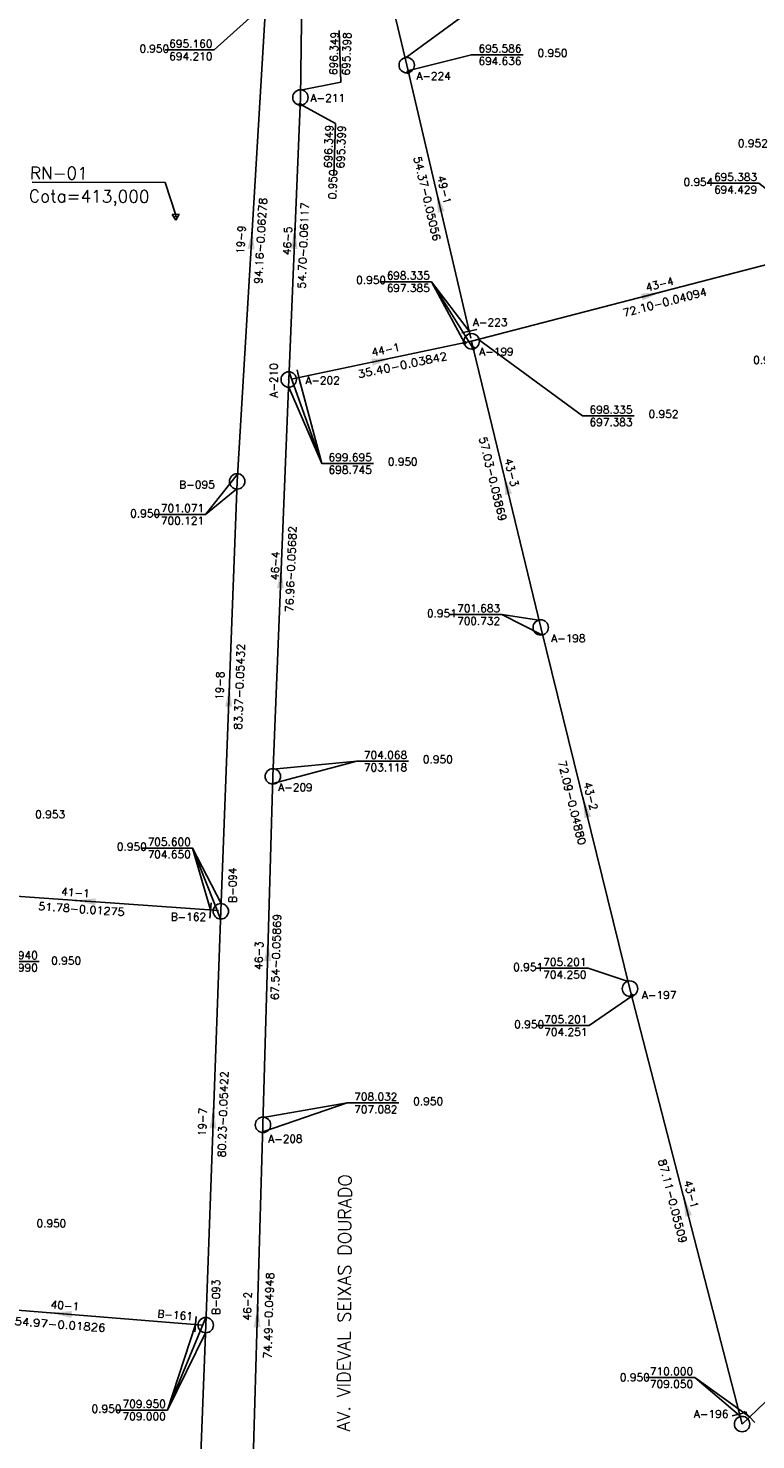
# Model space of a CAD drawing. Extents: x 197221 to 199539, y 8705820 to 8707465.
# Tile 16 of 33: x 197908 to 198049, y 8706363 to 8706637. Entities that reach past the tile are written whole.
import ezdxf
from ezdxf.enums import TextEntityAlignment as Align

# ---------------------------------------------------------------- set-up
doc = ezdxf.new("R2010")
doc.units = 0
doc.header["$LTSCALE"] = 5
doc.header["$MEASUREMENT"] = 0
doc.header["$PDSIZE"] = 0.3
doc.layers.get('0').update_dxf_attribs({"linetype": 'CONTINUOUS'})
for name, color, linetype in [('_RN', 3, 'CONTINUOUS'), ('ESTACAO', 5, 'CONTINUOUS'), ('LIDER', 21, 'CONTINUOUS'), ('NUMEROTRECHO', 24, 'CONTINUOUS'), ('NUMPV', 24, 'CONTINUOUS'), ('PL', 23, 'CONTINUOUS'), ('PV', 23, 'CONTINUOUS'), ('REDE', 20, 'CONTINUOUS'), ('SETA', 21, 'CONTINUOUS'), ('TEXTOPVS', 24, 'CONTINUOUS'), ('TEXTOTRECHO', 24, 'CONTINUOUS'), ('TXT_NRUA', 3, 'CONTINUOUS')]:
    doc.layers.add(name, color=color, linetype=linetype)
doc.layers.get('0').freeze()
doc.styles.add('AG2', font='romans.shx', dxfattribs={"height": 3})
doc.styles.add('GEOSIS', font='ROMANS.SHX')
doc.styles.add('ROMANS', font='romans.shx', dxfattribs={"width": 0.85})
doc.styles.get("Standard").update_dxf_attribs({"font": 'romans.shx'})

# ---------------------------------------------------------------- blocks, each defined once
blk = doc.blocks.new('Rn')
for points in [[(-0.75, -0.43), (0, 0.87)], [(0, 0.87), (0.75, -0.43)], [(-0.75, -0.43), (0.75, -0.43)]]:
    blk.add_lwpolyline(points)
blk.add_circle((0, 0), 0.122)
blk = doc.blocks.new('SETA')
blk.add_line((2, 0), (-2, 0))
blk.add_solid([(-2, -0.67), (-2, 0.67), (2, 0)])
blk = doc.blocks.new('PV')
blk.add_circle((0, 0), 1.49)
blk = doc.blocks.new('PL')
at = {"layer": 'PL'}
blk.add_line((2.01, 1.49), (2.01, -1.49), dxfattribs=at)
blk.add_circle((0, 0), 1.49, dxfattribs=at)
blk = doc.blocks.new('NODG')
at = {"const_width": 1}
blk.add_lwpolyline([(-0.5, 0, 1), (0.5, 0, 1)], format="xyb", close=True, dxfattribs=at)

msp = doc.modelspace()

# ---------------------------------------------------------------- linework, layer by layer
at = {"layer": '_RN'}
for p, q in [((197909.16, 8706607.14, -1132.51), (197934.87, 8706607.05, -1132.51)), ((197934.87, 8706607.05, -1132.51), (197936.92, 8706600.93))]:
    msp.add_line(p, q, dxfattribs=at)
at = {"layer": 'ESTACAO'}
for p in [(197994.25, 8706576.3, 698.33), (197958.82, 8706568.9, 699.69)]:
    msp.add_point(p, dxfattribs=at)
at = {"layer": 'LIDER'}
for p, q in [((197986.46, 8706587.85, 699.7), (197993.79, 8706578.25, 698.34)), ((197986.46, 8706587.85, 699.7), (197994.57, 8706574.94, 701.68)), ((197965.22, 8706552.63, 699.7), (197958.88, 8706570.3, 699.7)), ((197965.22, 8706552.63, 699.7), (197958.78, 8706567.52)), ((197942.72, 8706542.77, 701.07), (197948.78, 8706547.7)), ((198000.09, 8706523.36, 705.6), (198007.96, 8706519.39)), ((197972.04, 8706494.96, 704.07), (197955.73, 8706490.61)), ((197940.17, 8706478.12, 705.6), (197945.74, 8706467.36, 705.6)), ((197940.17, 8706478.12, 705.6), (197945.62, 8706464.37)), ((197970.16, 8706428.72, 708.03), (197953.81, 8706423.1)), ((197935.31, 8706369.22, 709.95), (197942.74, 8706387.18, 709.95)), ((197935.31, 8706369.22, 709.95), (197942.7, 8706384.18)), ((198037.46, 8706375.51, 710), (198048.08, 8706367.9, 710))]:
    msp.add_line(p, q, dxfattribs=at)
for points, elevation in [([(197954.36, 8706641.76), (197944.35, 8706632.75), (197934.86, 8706632.75)], 701.07), ([(197981.35, 8706631.17), (197995.53, 8706641.51), (198005.53, 8706641.51)], 695.59), ([(197961.1, 8706624.95), (197968.94, 8706626.53), (197968.6, 8706636.53)], 699.7), ([(197981.83, 8706628.69), (197994.22, 8706631.83), (198004.22, 8706631.83)], 698.34), ([(197961.02, 8706622.28), (197967.9, 8706618.5), (197967.56, 8706608.51)], 699.7), ([(198065.36, 8706594.85), (198049.86, 8706606.93), (198039.86, 8706606.93)], 695.38), ([(197992.88, 8706576.01), (197986.46, 8706587.85), (197976.46, 8706587.85)], 699.7), ([(197995.6, 8706576.65), (198015.73, 8706561.86), (198025.73, 8706561.86)], 698.34), ([(197960.78, 8706569.31), (197965.22, 8706552.63), (197975.22, 8706552.63)], 699.7), ([(197948.93, 8706550.56), (197942.72, 8706542.77), (197932.72, 8706542.77)], 701.07), ([(198007.26, 8706522.29), (198000.09, 8706523.36), (197990.09, 8706523.36)], 705.6), ([(197955.79, 8706493.4), (197972.04, 8706494.96), (197982.04, 8706494.96)], 704.07), ([(197943.68, 8706466.12), (197940.17, 8706478.12), (197930.17, 8706478.12)], 705.6), ([(197893.46, 8706468.24), (197900.51, 8706456.16), (197910.51, 8706456.16)], 708.95), ([(198024.58, 8706452.23), (198016.8, 8706454.82), (198006.8, 8706454.82)], 705.6), ([(198025.29, 8706449.39), (198016.99, 8706443.72), (198006.99, 8706443.72)], 705.6), ([(197953.87, 8706425.88), (197970.16, 8706428.72), (197980.16, 8706428.72)], 708.03), ([(197940.78, 8706385.81), (197935.31, 8706369.22), (197925.31, 8706369.22)], 709.95), ([(198046.16, 8706368.17), (198037.46, 8706375.51), (198028.02, 8706375.51)], 710)]:
    msp.add_lwpolyline(points, dxfattribs=dict(at, elevation=elevation))
at = {"layer": 'REDE'}
for p, q in [((197961.08, 8706623.55, 696.35), (197961.91, 8706683.18, 693.5)), ((197981.67, 8706629.81, 695.59), (197969.12, 8706683.22, 693.58)), ((197948.84, 8706549.16, 701.07), (197954.45, 8706643.16, 695.16)), ((197994.11, 8706576.88, 698.34), (197981.67, 8706629.81, 695.59)), ((197958.82, 8706568.9, 699.7), (197961.08, 8706623.55, 696.35)), ((197994.25, 8706576.3, 698.34), (198064.02, 8706594.48, 695.38)), ((197959.6, 8706569.03, 699.7), (197994.25, 8706576.3, 698.34)), ((198007.63, 8706520.86, 701.68), (197994.25, 8706576.3, 698.34)), ((197955.74, 8706492, 704.07), (197958.82, 8706568.9, 699.7)), ((197945.67, 8706465.86, 705.6), (197948.84, 8706549.16, 701.07)), ((198024.92, 8706450.87, 705.2), (198007.63, 8706520.86, 701.68)), ((197953.83, 8706424.48, 708.03), (197955.74, 8706492, 704.07)), ((197945.23, 8706466.01, 705.6), (197893.57, 8706469.64, 704.94)), ((197942.75, 8706385.68, 709.95), (197945.67, 8706465.86, 705.6)), ((198046.63, 8706366.51, 710), (198024.92, 8706450.87, 705.2)), ((197951.67, 8706350.03, 711.72), (197953.83, 8706424.48, 708.03)), ((198046.63, 8706366.51, 710), (198098.43, 8706416.12, 704)), ((197942.18, 8706385.7, 709.95), (197887.38, 8706390.09, 708.95)), ((197939.78, 8706309.41, 713.39), (197942.75, 8706385.68, 709.95))]:
    msp.add_line(p, q, dxfattribs=at)

# ---------------------------------------------------------------- block references
at = {"layer": '_RN', "xscale": 0.8979219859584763, "yscale": 0.8979219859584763, "zscale": 0.8979219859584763, "rotation": 183.3561931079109}
msp.add_blockref('Rn', (197936.94, 8706600.54), dxfattribs=at)
at = {"layer": 'LIDER', "xscale": 0.4, "yscale": 0.4, "zscale": 0.4}
for p in [(197981.99, 8706628.45, 698.34), (197961.02, 8706622.15, 699.7), (197992.88, 8706576.01, 699.7), (197994.57, 8706574.94, 701.68), (198025.27, 8706449.52, 710)]:
    msp.add_blockref('NODG', p, dxfattribs=at)
at = {"layer": 'PL'}
for p, rotation in [((197994.25, 8706576.3, 698.34), 103.2269996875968), ((197958.82, 8706568.9, 699.7), 11.85011914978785), ((197945.67, 8706465.86, 705.6), 175.9835229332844), ((197942.75, 8706385.68, 709.95), 175.4148286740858), ((198046.63, 8706366.51, 710), 43.76375570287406), ((198046.63, 8706366.51), 104.4322910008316)]:
    msp.add_blockref('PL', p, dxfattribs=dict(at, rotation=rotation))
at = {"layer": 'PV'}
for p, rotation in [((197981.67, 8706629.81), 42.36566180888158), ((197961.08, 8706623.55), 56.39078217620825), ((197994.25, 8706576.3), 5.730618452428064), ((197948.84, 8706549.16), 32.03191051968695), ((198007.63, 8706520.86, -3.52), 52.05462005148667), ((197955.74, 8706492), 67.53009284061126), ((198024.92, 8706450.87), 52.05462005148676), ((197953.83, 8706424.48), 71.65233847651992)]:
    msp.add_blockref('PV', p, dxfattribs=dict(at, rotation=rotation))
at = {"layer": 'SETA'}
for p, rotation in [((197987.89, 8706603.34), 103.2412507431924), ((197951.64, 8706596.16), 86.60026847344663), ((197959.95, 8706596.22), 87.6455371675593), ((198029.13, 8706585.39), 14.60555532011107), ((197976.92, 8706572.66), 11.8517551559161), ((198000.94, 8706548.58), 103.5878651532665), ((197957.28, 8706530.45), 87.71556756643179), ((197947.26, 8706507.51), 87.83364944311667), ((198016.28, 8706486.01), 103.8370620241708), ((197919.4, 8706467.83), 176.0078184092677), ((197954.78, 8706458.24), 88.39257619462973), ((197944.21, 8706425.77), 87.92576714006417), ((198035.78, 8706408.79), 104.4153200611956), ((197914.78, 8706387.9), 175.4390456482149), ((197952.75, 8706387.26), 88.35422596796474)]:
    msp.add_blockref('SETA', p, dxfattribs=dict(at, rotation=rotation))

# ---------------------------------------------------------------- texts
at = {"layer": '_RN', "style": 'AG2'}
for s, p in [('RN-01', (197908.68, 8706607.72, -1132.51)), ('Cota=413,000', (197908.5, 8706603.27, -1132.51))]:
    msp.add_text(s, height=2.4, rotation=359.749, dxfattribs=at).set_placement(p)
at = {"layer": 'NUMEROTRECHO', "style": 'ROMANS'}
for s, rotation, p in [('49-1', 283.2272, (197988.21, 8706605.47)), ('19-9', 86.5881, (197950.31, 8706595.94)), ('46-5', 87.6332, (197959.34, 8706595.75, -698)), ('43-4', 14.6035, (198030.86, 8706586.66)), ('44-1', 11.8501, (197977.75, 8706573.95)), ('43-3', 283.5737, (198001.25, 8706550.71)), ('46-4', 87.7033, (197956.97, 8706532.79)), ('19-8', 87.8213, (197946.22, 8706509.54)), ('43-2', 283.877, (198016.57, 8706488)), ('41-1', 355.9835, (197917.46, 8706468.76)), ('46-3', 88.3802, (197953.8, 8706457.26)), ('19-7', 87.9134, (197942.87, 8706425.01)), ('43-1', 284.4324, (198036.05, 8706410.83)), ('40-1', 355.4148, (197915.42, 8706388.73)), ('46-2', 88.3418, (197951.58, 8706389.33))]:
    msp.add_text(s, height=1.5, rotation=rotation, dxfattribs=at).set_placement(p, align=Align.CENTER)
at = {"layer": 'NUMPV', "style": 'ROMANS'}
for s, p in [('A-224', (197986.89, 8706626.97)), ('A-211', (197966.38, 8706622.71)), ('A-223', (197997.82, 8706579.25)), ('A-199', (197999.04, 8706573.56)), ('A-202', (197965.39, 8706567.97)), ('B-095', (197941.06, 8706547.8)), ('A-198', (198012.98, 8706518)), ('A-209', (197960.11, 8706489.14)), ('B-162', (197939.4, 8706464.04)), ('A-197', (198030.57, 8706448.88)), ('A-208', (197958.17, 8706421.03)), ('A-196', (198040.64, 8706367.72))]:
    msp.add_text(s, height=1.5, dxfattribs=at).set_placement(p, align=Align.CENTER)
for s, rotation, p in [('A-210', 90, (197956.68, 8706568.74)), ('B-094', 90, (197948.7, 8706470.93)), ('B-093', 90, (197945.48, 8706391.1)), ('B-161', 355.4148, (197936.76, 8706386.89))]:
    msp.add_text(s, height=1.5, rotation=rotation, dxfattribs=at).set_placement(p, align=Align.CENTER)
at = {"layer": 'TEXTOPVS', "style": 'ROMANS'}
for s, p in [('   0.950', (197931.11, 8706631.82)), (' 695.160', (197939.35, 8706632.75)), (' 695.586', (197999.22, 8706631.83)), ('   0.950', (198008.22, 8706630.97)), (' 694.210', (197939.35, 8706630.32)), (' 694.636', (197999.22, 8706629.4)), ('   0.952', (198047.05, 8706613.48)), (' 695.383', (198044.86, 8706606.93)), ('   0.954', (198036.48, 8706605.97)), (' 694.429', (198044.86, 8706604.5)), (' 698.335', (197981.46, 8706587.85)), ('   0.950', (197973.09, 8706586.99)), (' 697.385', (197981.46, 8706585.42)), ('   0.952', (198050, 8706571.48)), (' 698.335', (198020.73, 8706561.86)), ('   0.952', (198029.73, 8706561)), (' 697.383', (198020.73, 8706559.43)), (' 699.695', (197970.22, 8706552.63)), ('   0.950', (197979.22, 8706551.77)), (' 698.745', (197970.22, 8706550.2)), ('   0.950', (197929.34, 8706541.74)), (' 701.071', (197937.72, 8706542.77)), (' 700.121', (197937.72, 8706540.34)), ('   0.951', (197986.82, 8706522.38)), (' 701.683', (197995.09, 8706523.36)), (' 700.732', (197995.09, 8706520.93)), (' 704.068', (197977.04, 8706494.96)), ('   0.950', (197986.04, 8706494.1)), (' 703.118', (197977.04, 8706492.53)), ('   0.953', (197910.93, 8706483.46)), (' 705.600', (197935.17, 8706478.12)), ('   0.950', (197926.77, 8706477.19)), (' 704.650', (197935.17, 8706475.69)), (' 704.940', (197905.51, 8706456.16)), (' 703.990', (197905.51, 8706453.73)), ('   0.950', (197914.02, 8706455.1)), ('   0.951', (198003.53, 8706453.84)), (' 705.201', (198011.8, 8706454.82)), (' 704.250', (198011.8, 8706452.39)), ('   0.950', (198003.73, 8706442.74)), (' 705.201', (198011.99, 8706443.72)), (' 704.251', (198011.99, 8706441.29)), (' 708.032', (197975.16, 8706428.72)), (' 707.082', (197975.16, 8706426.29)), ('   0.950', (197984.16, 8706427.86)), ('   0.950', (197911.17, 8706404.18)), ('   0.950', (198024.18, 8706374.35)), (' 710.000', (198032.46, 8706375.51)), (' 709.050', (198032.46, 8706373.08)), ('   0.950', (197921.85, 8706368.26)), (' 709.950', (197930.31, 8706369.22)), (' 709.000', (197930.31, 8706366.79))]:
    msp.add_text(s, height=1.5, dxfattribs=at).set_placement(p, align=Align.BOTTOM_CENTER)
for s, p in [(' 696.349', (197968.77, 8706631.53)), (' 695.398', (197971.2, 8706631.45)), (' 696.349', (197967.73, 8706613.5)), (' 695.399', (197970.15, 8706613.42)), ('   0.950', (197968.49, 8706605))]:
    msp.add_text(s, height=1.5, rotation=88.0598, dxfattribs=at).set_placement(p, align=Align.BOTTOM_CENTER)
at = {"layer": 'TEXTOTRECHO'}
for s, rotation, width, p, p2 in [('54.37-0.05056   ', 283.2261, 0.906172, (197982.99, 8706611.92), (197987.57, 8706592.45)), ('94.16-0.06278   ', 86.589, 0.906168, (197953.63, 8706587.37), (197954.82, 8706607.34)), ('54.70-0.06117   ', 87.633, 0.906152, (197962.05, 8706586.47), (197962.87, 8706606.45)), ('72.10-0.04094   ', 14.6053, 0.906115, (198023.75, 8706581.04), (198043.1, 8706586.08)), ('35.40-0.03842   ', 11.7992, 0.955814, (197972.36, 8706569.16), (197993.01, 8706573.47)), ('57.03-0.05869   ', 283.5742, 0.906133, (197995.67, 8706557.6), (198000.37, 8706538.15)), ('76.96-0.05682   ', 87.7047, 0.906151, (197959.67, 8706523.77), (197960.47, 8706543.75)), ('83.37-0.05432   ', 87.8222, 0.906124, (197949.72, 8706500.98), (197950.48, 8706520.96)), ('72.09-0.04880   ', 283.875, 0.906129, (198010.96, 8706494.86), (198015.76, 8706475.44)), ('51.78-0.01275   ', 355.9836, 0.906245, (197910.27, 8706466.12), (197930.23, 8706464.72)), ('67.54-0.05869   ', 88.3813, 0.906193, (197956.86, 8706448.63), (197957.43, 8706468.63)), ('80.23-0.05422   ', 87.9139, 0.906115, (197946.54, 8706418.15), (197947.26, 8706438.13)), ('87.11-0.05509   ', 284.4323, 0.906202, (198030.38, 8706417.63), (198035.36, 8706398.26)), ('74.49-0.04948   ', 88.3438, 0.906074, (197955.46, 8706379.15), (197956.04, 8706399.14)), ('54.97-0.01826   ', 355.725, 0.956506, (197905.67, 8706385.7), (197926.72, 8706384.13))]:
    msp.add_text(s, height=1.5, rotation=rotation, dxfattribs=dict(at, width=width)).set_placement(p, p2, align=Align.FIT)
at = {"layer": 'TXT_NRUA', "style": 'GEOSIS'}
msp.add_text('AV. VIDEVAL SEIXAS DOURADO', height=2.5, rotation=89.6382, dxfattribs=at).set_placement((197971.42, 8706365.06), align=Align.BOTTOM_LEFT)

doc.saveas('drawing.dxf')
